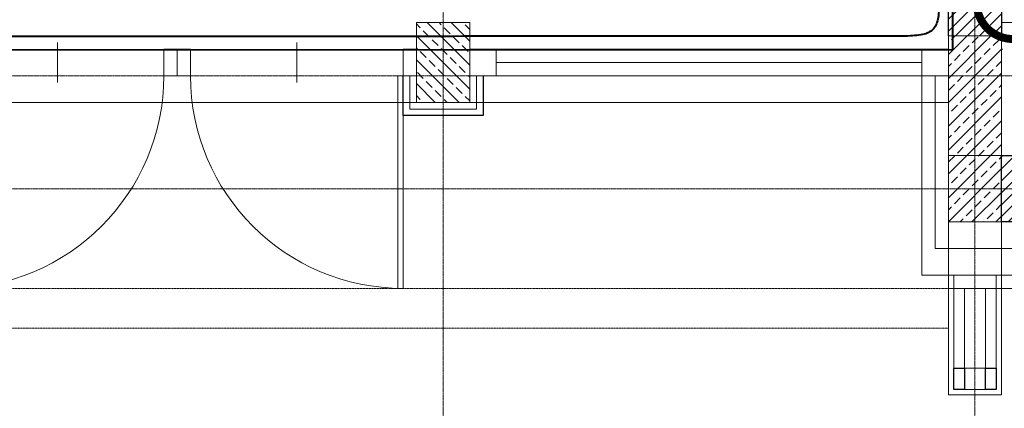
# Model space of a CAD drawing. Header units: millimetres. Extents: x 49908 to 79848, y -11883 to -3092.
# Tile 43 of 222: x 68331 to 68702, y -6682 to -6536. Entities that reach past the tile are written whole.
import ezdxf
from ezdxf.lldxf.tags import DXFTag

# ---------------------------------------------------------------- set-up
doc = ezdxf.new("R2010")
doc.units = ezdxf.units.MM
for name, pattern in [('0.5_0.5', [10, 5, -5]), ('AUSGEZOGEN', [0]), ('DASHDOT', [1, 0.5, -0.25, 0, -0.25]), ('DASHED', [19.05, 12.7, -6.35])]:
    doc.linetypes.add(name, pattern=pattern)
doc.layers.get('0').update_dxf_attribs({"color": 9, "lineweight": 9})
for name, color, linetype, lineweight in [('A stolarka', 9, 'Continuous', 9), ('A wyp ruchome', 9, 'Continuous', 9), ('A_CIENKA', 9, 'Continuous', 9), ('A_HATCH', 9, 'Continuous', 9), ('A_IZOLACJA', 9, 'ZIGZAG', 9), ('A_KONSTRUKCJA', 9, 'Continuous', 25), ('A_MUROWANE', 9, 'Continuous', 25), ('A_OSIE', 9, 'DASHDOT', 9), ('A_PRZERYW', 9, 'DASHED', 9), ('A_WIDOK', 9, 'Continuous', 9), ('\x9dciany', 9, 'Continuous', 9)]:
    doc.layers.add(name, color=color, linetype=linetype, lineweight=lineweight)
doc.layers.add('A_WYMIAR', color=9, linetype='Continuous', lineweight=5, transparency=0.2)
doc.layers.add('IS_Ogrzewanie_płaszczyznowe', color=7, linetype='SOLID', true_color=0xac00e6)
doc.layers.add('IS_Ogrzewanie_płaszczyznowe_-_opis', color=7, linetype='SOLID', true_color=0xf000f0)
doc.layers.add('IS_Rys.pętli_o.p._Zasilanie', color=7, linetype='SOLID', lineweight=13, true_color=0xff8c1a)
tags = doc.linetypes.add('SOLID', pattern=[10, 10, 0]).pattern_tags.tags
tags[6:7] = [DXFTag(74, 4), DXFTag(75, 0), DXFTag(340, '0'), DXFTag(46, 0.0), DXFTag(50, 0.0), DXFTag(44, 0.0), DXFTag(45, 0.0)]
tags[4:5] = [DXFTag(74, 4), DXFTag(75, 0), DXFTag(340, '0'), DXFTag(46, 0.0), DXFTag(50, 0.0), DXFTag(44, 0.0), DXFTag(45, 0.0)]
doc.linetypes.add('ZIGZAG', pattern='A,0.00254,-5.08,[131,ltypeshp.shx,S=5.08,R=0,X=-5.08,Y=0],-10.16,[131,ltypeshp.shx,S=5.08,R=180,X=5.08,Y=0],-5.08', length=20.32254)
pattern_1 = [(45, (16000, 0), (-2.24506403, 2.24506403), [])]

msp = doc.modelspace()

# ---------------------------------------------------------------- hatches: boundary and pattern name
at = {"lineweight": 5, "ltscale": 0.25}
h = msp.add_hatch(dxfattribs=at)
h.set_pattern_fill('ANSI33', color=256, angle=90, style=0)
h.set_pattern_definition([(135, (68505.4694, -6566.6265), (-4.4901, -4.4901), []), (135, (68505.4694, -6562.1363), (-4.4901, -4.4901), [3.175, -1.5875])])
h.paths.add_polyline_path([(68480.47, -6566.63), (68500.47, -6566.63), (68500.47, -6536.63), (68480.47, -6536.63)])
h = msp.add_hatch(dxfattribs=at)
h.set_pattern_fill('ANSI33', color=256, style=0)
h.set_pattern_definition([(45, (68680.4694, -6566.6265), (-4.4901, 4.4901), []), (45, (68684.9595, -6566.6265), (-4.4901, 4.4901), [3.175, -1.5875])])
h.paths.add_polyline_path([(68680.47, -6541.63), (68680.47, -6611.63), (68700.47, -6611.63), (68700.47, -6541.63)])
at = {"layer": 'A_HATCH', "transparency": 33554687}
h = msp.add_hatch(dxfattribs=at)
h.set_pattern_fill('ANSI31', color=256, angle=360)
h.set_pattern_definition(pattern_1)
h.paths.add_polyline_path([(68700.47, -6499.52), (68680.47, -6499.52), (68680.47, -6541.63), (68700.47, -6541.63)])
h = msp.add_hatch(dxfattribs=at)
h.set_pattern_fill('ANSI31', color=256, angle=360)
h.set_pattern_definition(pattern_1)
h.paths.add_polyline_path([(69075.47, -6586.63), (68700.47, -6586.63), (68700.47, -6611.63), (69075.47, -6611.63)])

# ---------------------------------------------------------------- linework, layer by layer
for points in [[(68480.47, -6566.63), (68500.47, -6566.63), (68500.47, -6536.63), (68480.47, -6536.63)], [(68680.47, -6541.63), (68680.47, -6611.63), (68700.47, -6611.63), (68700.47, -6541.63)]]:
    msp.add_lwpolyline(points, close=True)
at = {"layer": 'A stolarka', "linetype": 'AUSGEZOGEN', "lineweight": 0}
for p, q in [((68345.47, -6559.13), (68345.47, -6544.13)), ((68435.47, -6559.13), (68435.47, -6544.13))]:
    msp.add_line(p, q, dxfattribs=at)
for points in [[(68385.47, -6546.63), (68390.47, -6546.63), (68390.47, -6556.63), (68385.47, -6556.63)], [(68395.47, -6546.63), (68390.47, -6546.63), (68390.47, -6556.63), (68395.47, -6556.63)], [(68480.47, -6546.63), (68475.47, -6546.63), (68475.47, -6556.63), (68480.47, -6556.63)], [(68475.47, -6556.63), (68473.47, -6556.63), (68473.47, -6636.63), (68475.47, -6636.63)]]:
    msp.add_lwpolyline(points, close=True, dxfattribs=at)
at = {"layer": 'A stolarka'}
for points in [[(68500.47, -6546.63), (68680.47, -6546.63)], [(68510.47, -6556.63), (68510.47, -6546.63), (68500.47, -6546.63), (68500.47, -6556.63), (68510.47, -6556.63)], [(68680.47, -6556.63), (68680.47, -6546.63), (68670.47, -6546.63), (68670.47, -6556.63), (68680.47, -6556.63)], [(68700.47, -6546.63), (68700.93, -6546.63)], [(68510.47, -6551.63), (68670.47, -6551.63)], [(68500.47, -6556.63), (68680.47, -6556.63)], [(68700.47, -6556.63), (68700.87, -6556.63)]]:
    msp.add_lwpolyline(points, dxfattribs=at)
at = {"layer": 'A stolarka', "linetype": 'AUSGEZOGEN', "lineweight": 0}
for centre, start, end in [((68305.47, -6556.63), 270, 0), ((68475.47, -6556.63), 180, 270)]:
    msp.add_arc(centre, 80, start, end, dxfattribs=at)
at = {"layer": 'A wyp ruchome'}
msp.add_line((68700.47, -6536.63), (69000.47, -6536.63), dxfattribs=at)
at = {"layer": 'A_CIENKA'}
for p, q in [((68700.47, -6586.63), (68700.47, -6541.63)), ((68686.47, -6666.63), (68686.47, -6636.63)), ((68694.47, -6666.63), (68694.47, -6636.63)), ((68694.47, -6666.63), (68686.47, -6666.63))]:
    msp.add_line(p, q, dxfattribs=at)
msp.add_lwpolyline([(69100.47, -6631.63), (68680.47, -6631.63)], dxfattribs=at)
at = {"layer": 'A_IZOLACJA', "ltscale": 0.005}
msp.add_lwpolyline([(68502.97, -6556.63), (68502.97, -6569.13), (68477.97, -6569.13), (68477.97, -6556.63)], dxfattribs=at)
at = {"layer": 'A_IZOLACJA', "ltscale": 0.01}
msp.add_lwpolyline([(68680.47, -6621.63), (68675.47, -6621.63), (68675.47, -6556.63)], dxfattribs=at)
at = {"layer": 'A_IZOLACJA', "ltscale": 0.015}
msp.add_lwpolyline([(69100.47, -6621.63), (68680.47, -6621.63)], dxfattribs=at)
at = {"layer": 'A_KONSTRUKCJA'}
msp.add_lwpolyline([(68505.47, -6556.63), (68505.47, -6571.63), (68475.47, -6571.63), (68475.47, -6556.63)], dxfattribs=at)
for points in [[(68686.47, -6666.63), (68686.47, -6674.63), (68682.47, -6674.63), (68682.47, -6666.63)], [(68698.47, -6666.63), (68698.47, -6674.63), (68694.47, -6674.63), (68694.47, -6666.63)]]:
    msp.add_lwpolyline(points, close=True, dxfattribs=at)
at = {"layer": 'A_MUROWANE'}
msp.add_lwpolyline([(68680.47, -6541.63), (68680.47, -6499.52), (68700.47, -6499.52), (68700.47, -6541.63)], dxfattribs=at)
msp.add_lwpolyline([(68700.47, -6586.63), (69075.47, -6586.63), (69075.47, -6611.63), (68700.47, -6611.63)], close=True, dxfattribs=at)
at = {"layer": 'A_OSIE', "ltscale": 0.3, "transparency": 33554559}
for p, q in [((68490.47, -7140.05), (68490.47, -3902.99)), ((68690.47, -7140.05), (68690.47, -3902.99)), ((70341.81, -6556.63), (67440.85, -6556.63)), ((67440.85, -6599.13), (70342.17, -6599.13))]:
    msp.add_line(p, q, dxfattribs=at)
at = {"layer": 'A_PRZERYW', "ltscale": 0.01}
msp.add_lwpolyline([(68680.47, -6566.63), (67750.47, -6566.63), (67750.47, -4643.63)], dxfattribs=at)
at = {"layer": 'A_WIDOK', "linetype": '0.5_0.5', "ltscale": 0.02}
for p, q in [((68680.47, -6636.63), (67680.47, -6636.63)), ((68680.47, -6651.63), (67665.47, -6651.63))]:
    msp.add_line(p, q, dxfattribs=at)
at = {"layer": 'A_WYMIAR'}
msp.add_lwpolyline([(68680.47, -6631.63), (68670.47, -6631.63), (68670.47, -6551.63)], dxfattribs=at)
at = {"layer": 'IS_Ogrzewanie_płaszczyznowe', "lineweight": 40}
for p, q in [((68682.1, -6546.74), (68682.36, -6407.86)), ((68143.46, -6546.88), (68682.1, -6546.74))]:
    msp.add_line(p, q, dxfattribs=at)
at = {"layer": 'IS_Ogrzewanie_płaszczyznowe_-_opis'}
msp.add_lwpolyline([(68704.79, -6542.8, 3, 3, 0), (68833.46, -6542.8, 3, 3, 0.414214), (68847.12, -6529.13, 3, 3, 0), (68847.12, -6474.46, 3, 3, 0.414214), (68833.46, -6460.8, 3, 3, 0), (68704.79, -6460.8, 3, 3, 0.414214), (68691.12, -6474.46, 3, 3, 0), (68691.12, -6529.13, 3, 3, 0.414214), (68704.79, -6542.8, 3, 3, 0)], format="xyseb", dxfattribs=at)
at = {"layer": 'IS_Rys.pętli_o.p._Zasilanie', "lineweight": 40}
for points, knots in [([(68677.15, -6521.74), (68677.14, -6523.4), (68677.14, -6526.41), (68677.05, -6530.52), (68676.8, -6533.83), (68676.29, -6536.46), (68675.38, -6538.51), (68673.88, -6540), (68671.82, -6540.92), (68669.2, -6541.42), (68665.89, -6541.67), (68661.78, -6541.75), (68658.76, -6541.75), (68657.11, -6541.75)], [0, 0, 0, 0, 0.0497376, 0.0904747, 0.1232127, 0.1492204, 0.1704089, 0.1897677, 0.2109562, 0.2369639, 0.2697019, 0.310439, 0.3601766, 0.3601766, 0.3601766, 0.3601766]), ([(68657.11, -6541.75), (68653.31, -6541.75), (68639.12, -6541.75), (68609.38, -6541.76), (68564.22, -6541.77), (68508.05, -6541.78), (68445.28, -6541.8), (68380.3, -6541.82), (68317.52, -6541.83), (68261.35, -6541.85), (68216.19, -6541.86), (68186.45, -6541.87), (68172.26, -6541.87), (68168.46, -6541.87)], [0, 0, 0, 0, 0.113808, 0.425864, 0.892111, 1.468496, 2.110963, 2.775457, 3.417924, 3.994309, 4.460556, 4.772612, 4.88642, 4.88642, 4.88642, 4.88642])]:
    msp.add_open_spline(points, degree=3, knots=knots, dxfattribs=at)
at = {"layer": '\x9dciany'}
msp.add_line((69100.47, -6636.63), (68680.47, -6636.63), dxfattribs=at)
msp.add_lwpolyline([(68700.47, -6676.63), (68700.47, -6586.63), (68680.47, -6586.63), (68680.47, -6676.63)], close=True, dxfattribs=at)
msp.add_lwpolyline([(68682.47, -6631.63), (68682.47, -6674.63), (68698.47, -6674.63), (68698.47, -6631.63)], dxfattribs=at)

doc.saveas('drawing.dxf')
